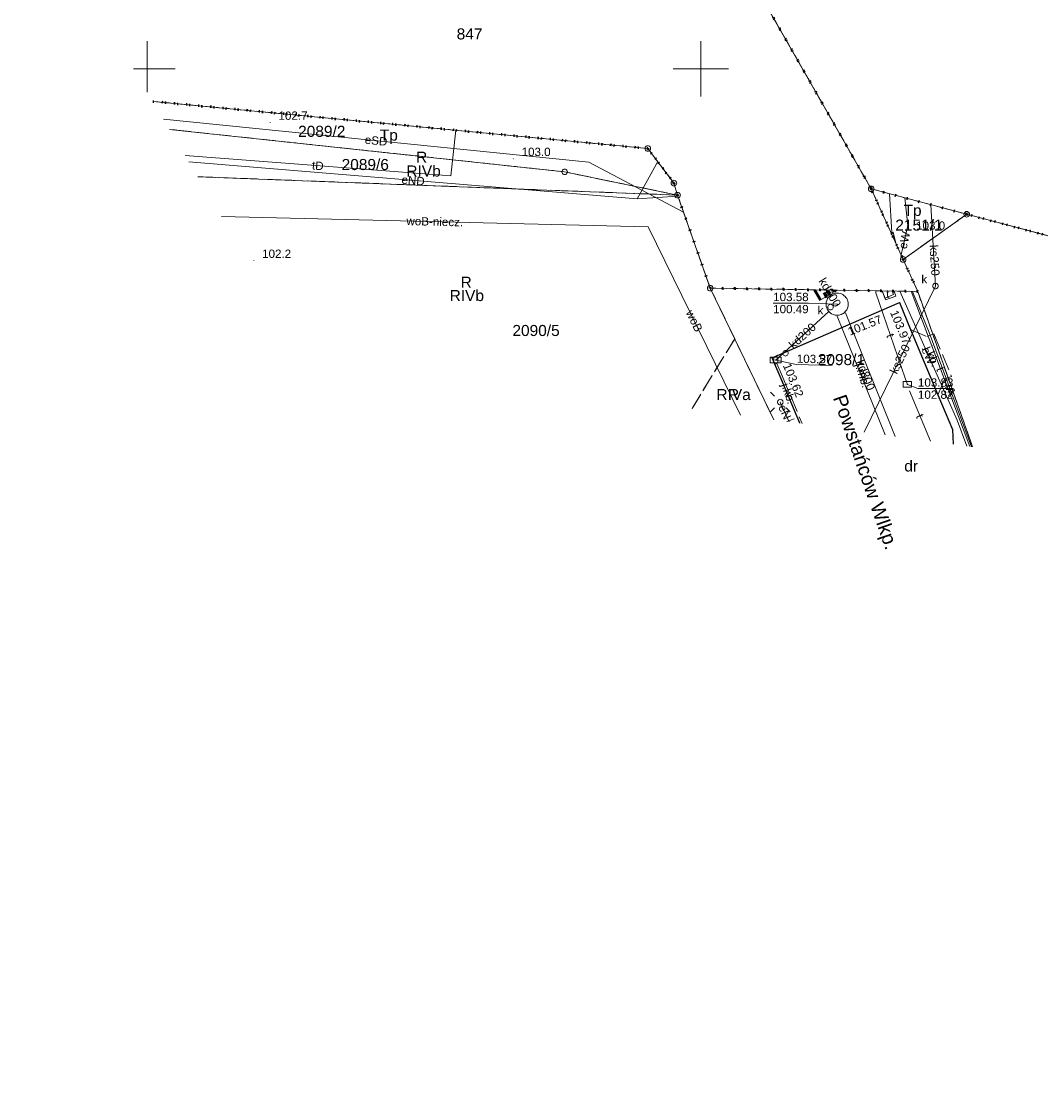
# Model space of a CAD drawing. Extents: x 6447898 to 6448503, y 5806748 to 5807122.
# Tile 1 of 50: x 6447939 to 6448031, y 5806757 to 5806854. Entities that reach past the tile are written whole.
import ezdxf
from ezdxf.enums import TextEntityAlignment as Align

# ---------------------------------------------------------------- set-up
doc = ezdxf.new("R2010")
doc.units = 0
doc.header["$PDSIZE"] = 0.75
for name, pattern in [('KROPK2', [2, 0, -2]), ('PRZER1-1', [2, 1, -1]), ('PRZER3-1', [4, 3, -1])]:
    doc.linetypes.add(name, pattern=pattern)
doc.layers.get('0').update_dxf_attribs({"linetype": 'CONTINUOUS', "lineweight": 13})
for name, color, linetype, lineweight in [('GEPPGD', 7, 'CONTINUOUS', 18), ('GESDZI', 7, 'CONTINUOUS', 18), ('GESDZI_O', 7, 'CONTINUOUS', 18), ('GESJAE', 7, 'KROPK2', 50), ('GESKKL', 3, 'PRZER3-1', 18), ('GESKKL_O', 3, 'PRZER3-1', 18), ('GESUZY', 3, 'PRZER1-1', 18), ('GESUZY_O', 3, 'PRZER1-1', 18), ('GSLKRW', 7, 'CONTINUOUS', 25), ('GSPWPN', 42, 'CONTINUOUS', 13), ('GSPWPN_O', 42, 'CONTINUOUS', 13), ('GSPWPS', 7, 'CONTINUOUS', 13), ('GSPWPS_O', 7, 'CONTINUOUS', 13), ('GSSKOA', 7, 'PRZER3-1', 18), ('GSSKOA_O', 7, 'PRZER3-1', 18), ('GTGTXT_O', 7, 'CONTINUOUS', 18), ('GULEPR', 240, 'CONTINUOUS', 18), ('GULEPR_O', 240, 'CONTINUOUS', 18), ('GULGPR', 2, 'CONTINUOUS', 18), ('GULKPR', 32, 'CONTINUOUS', 18), ('GULKPR_O', 32, 'CONTINUOUS', 18), ('GULLOB', 7, 'CONTINUOUS', 35), ('GULTPR', 30, 'CONTINUOUS', 18), ('GULTPR_O', 30, 'CONTINUOUS', 18), ('GULWPR', 5, 'CONTINUOUS', 18), ('GULWPR_O', 5, 'CONTINUOUS', 18), ('GUPELA', 7, 'CONTINUOUS', 18), ('GUPIKP', 7, 'CONTINUOUS', 18), ('GUPISN', 7, 'PRZER1-1', 18), ('GUPIWZ', 7, 'CONTINUOUS', 18), ('GUPIWZ_O', 7, 'CONTINUOUS', 18), ('GUPKKS', 32, 'CONTINUOUS', 18), ('GUPKSD', 32, 'CONTINUOUS', 18), ('GUPKSD_O', 32, 'CONTINUOUS', 18), ('GUPPRZ', 7, 'CONTINUOUS', 18), ('GUPPRZ_O', 7, 'CONTINUOUS', 18), ('GUSIKP', 7, 'CONTINUOUS', 18), ('GUSIWZ', 7, 'CONTINUOUS', 18), ('GUSIWZ_O', 7, 'CONTINUOUS', 18)]:
    doc.layers.add(name, color=color, linetype=linetype, lineweight=lineweight)
doc.styles.add('GEO-INFO', font='arial.ttf')

# ---------------------------------------------------------------- blocks, each defined once
blk = doc.blocks.new('POINT')
at = {"color": 0}
blk.add_point((0, 0), dxfattribs=at)
blk = doc.blocks.new('KOLO')
blk.add_hatch(color=0).paths.add_polyline_path([(-0.5, 0), (-0.482963, -0.12941), (-0.433013, -0.25), (-0.353553, -0.353553), (-0.25, -0.433013), (-0.12941, -0.482963), (0, -0.5), (0.12941, -0.482963), (0.25, -0.433013), (0.353553, -0.353553), (0.433013, -0.25), (0.482963, -0.12941), (0.5, 0), (0.482963, 0.12941), (0.433013, 0.25), (0.353553, 0.353553), (0.25, 0.433013), (0.12941, 0.482963), (0, 0.5), (-0.12941, 0.482963), (-0.25, 0.433013), (-0.353553, 0.353553), (-0.433013, 0.25), (-0.482963, 0.12941)])
blk = doc.blocks.new('OKRAG_PELNY')
at = {"color": 0}
blk.add_lwpolyline([(0, 0.5), (0.12941, 0.482963), (0.25, 0.433013), (0.353553, 0.353553), (0.433013, 0.25), (0.482963, 0.12941), (0.5, 0), (0.482963, -0.12941), (0.433013, -0.25), (0.353553, -0.353553), (0.25, -0.433013), (0.12941, -0.482963), (0, -0.5), (-0.12941, -0.482963), (-0.25, -0.433013), (-0.353553, -0.353553), (-0.433013, -0.25), (-0.482963, -0.12941), (-0.5, 0), (-0.482963, 0.12941), (-0.433013, 0.25), (-0.353553, 0.353553), (-0.25, 0.433013), (-0.12941, 0.482963)], close=True, dxfattribs=at)
blk = doc.blocks.new('SUEO')
blk.add_hatch(color=0).paths.add_polyline_path([(-0.002174, 0.089974), (0.023762, 0.086807), (0.042561, 0.0793), (0.060131, 0.066965), (0.076266, 0.047786), (0.086234, 0.025762), (0.089972, 0.002226), (0.088646, -0.015553), (0.081114, -0.038994), (0.066834, -0.060276), (0.049699, -0.075033), (0.027576, -0.085671), (0.004027, -0.08991), (-0.019639, -0.087831), (-0.040932, -0.080154), (-0.059082, -0.067892), (-0.073734, -0.051607), (-0.08374, -0.032979), (-0.089221, -0.011817), (-0.089063, 0.012951), (-0.082571, 0.035806), (-0.069528, 0.057148), (-0.048957, 0.075519), (-0.026898, 0.085887)])
at = {"color": 0}
for points in [[(-1.767767, 1.767767), (-1.06066, 1.06066)], [(1.767767, 1.767767), (1.06066, 1.06066)], [(-1.767767, -1.767767), (-1.06066, -1.06066)], [(1.767767, -1.767767), (1.06066, -1.06066)]]:
    blk.add_lwpolyline(points, dxfattribs=at)
blk = doc.blocks.new('SUUS05')
at = {"color": 0}
blk.add_lwpolyline([(0.5, -0.25), (-0.5, -0.25), (-0.5, 0.25), (0.5, 0.25)], close=True, dxfattribs=at)
for points in [[(-0.175, -0.25), (-0.175, 0.25)], [(0.175, -0.25), (0.175, 0.25)]]:
    blk.add_lwpolyline(points, dxfattribs=at)
blk = doc.blocks.new('PROSTOKAT1_5-1_PELNY')
at = {"color": 0}
blk.add_lwpolyline([(0.75, -0.5), (-0.75, -0.5), (-0.75, 0.5), (0.75, 0.5)], close=True, dxfattribs=at)
blk = doc.blocks.new('EPPGS')
at = {"color": 0}
blk.add_lwpolyline([(0, 0.5), (0.154508, 0.475528), (0.293893, 0.404508), (0.404508, 0.293893), (0.475528, 0.154508), (0.5, 0), (0.475528, -0.154508), (0.404508, -0.293893), (0.293893, -0.404508), (0.154508, -0.475528), (0, -0.5), (-0.154508, -0.475528), (-0.293893, -0.404508), (-0.404508, -0.293893), (-0.475528, -0.154508), (-0.5, 0), (-0.475528, 0.154508), (-0.404508, 0.293893), (-0.293893, 0.404508), (-0.154508, 0.475528)], close=True, dxfattribs=at)
blk = doc.blocks.new('EPPGN')
blk.add_hatch(color=0).paths.add_polyline_path([(0, -0.09), (0.027812, -0.085595), (0.052901, -0.072812), (0.072812, -0.052901), (0.085595, -0.027812), (0.09, 0), (0.085595, 0.027812), (0.072812, 0.052901), (0.052901, 0.072812), (0.027812, 0.085595), (0, 0.09), (-0.027812, 0.085595), (-0.052901, 0.072812), (-0.072812, 0.052901), (-0.085595, 0.027812), (-0.09, 0), (-0.085595, -0.027812), (-0.072812, -0.052901), (-0.052901, -0.072812), (-0.027812, -0.085595)])

msp = doc.modelspace()

# ---------------------------------------------------------------- linework, layer by layer
at = {"elevation": 100, "flags": 128}
for points in [[(6447950, 5806847.883), (6447950, 5806852.5)], [(6448000, 5806847.5), (6448000, 5806852.5)], [(6447948.737, 5806850), (6447952.5, 5806850)], [(6447997.5, 5806850), (6448002.5, 5806850)]]:
    msp.add_lwpolyline(points, dxfattribs=at)
at = {"layer": 'GESDZI'}
for p, q in [((6448001.07, 5806864.206, 10.22), (6448015.39, 5806839.152, 10.22)), ((6448015.39, 5806839.152, 10.22), (6448024.02, 5806836.86, 10.22)), ((6448024.02, 5806836.86, 10.22), (6448093.623, 5806818.413, 10.22))]:
    msp.add_line(p, q, dxfattribs=at)
at = {"layer": 'GESDZI', "elevation": 10.22}
for points in [[(6447950.495, 5806847.052), (6447995.21, 5806842.798), (6447997.57, 5806839.678), (6447997.9, 5806838.588), (6448000.85, 5806830.189), (6448019.592, 5806829.892), (6448018.28, 5806832.78), (6448015.39, 5806839.152), (6448001.07, 5806864.206), (6447982.121, 5806861.587), (6447938.629, 5806866.952)], [(6447997.9, 5806838.588), (6447997.57, 5806839.678), (6447995.21, 5806842.798), (6447950.495, 5806847.052)], [(6447952.003, 5806844.524), (6447987.7, 5806840.69), (6447997.9, 5806838.588), (6447954.551, 5806840.251)], [(6447952.003, 5806844.524), (6447987.7, 5806840.69), (6447997.9, 5806838.588)], [(6448006.592, 5806818.312), (6448000.85, 5806830.189), (6447997.9, 5806838.588), (6447954.551, 5806840.251)], [(6448024.552, 5806815.845), (6448019.592, 5806829.892), (6448018.28, 5806832.78), (6448024.02, 5806836.86), (6448093.623, 5806818.413), (6448171.194, 5806804.759)], [(6448024.552, 5806815.845), (6448019.592, 5806829.892), (6448000.85, 5806830.189), (6448006.592, 5806818.312)]]:
    msp.add_lwpolyline(points, dxfattribs=at)
msp.add_lwpolyline([(6448018.28, 5806832.78), (6448015.39, 5806839.152), (6448024.02, 5806836.86)], close=True, dxfattribs=at)
at = {"layer": 'GESJAE', "ltscale": 0.5}
for p, q in [((6448015.39, 5806839.152, 10.22), (6448001.07, 5806864.206, 10.22)), ((6448024.02, 5806836.86, 10.22), (6448015.39, 5806839.152, 10.22)), ((6448093.623, 5806818.413, 10.22), (6448024.02, 5806836.86, 10.22))]:
    msp.add_line(p, q, dxfattribs=at)
at = {"layer": 'GESJAE', "ltscale": 0.5, "elevation": 10.22}
for points in [[(6447998.57, 5806868.616), (6448001.07, 5806864.206), (6448015.39, 5806839.152), (6448018.28, 5806832.78), (6448019.592, 5806829.892), (6448000.85, 5806830.189), (6447997.9, 5806838.588), (6447997.57, 5806839.678), (6447995.21, 5806842.798), (6447950.495, 5806847.052)], [(6447950.495, 5806847.052), (6447995.21, 5806842.798), (6447997.57, 5806839.678), (6447997.9, 5806838.588), (6448000.85, 5806830.189), (6448019.592, 5806829.892), (6448018.28, 5806832.78), (6448015.39, 5806839.152), (6448024.02, 5806836.86), (6448093.623, 5806818.413), (6448171.194, 5806804.759), (6448240.26, 5806795.636), (6448284.835, 5806789.736), (6448310.708, 5806786.311), (6448336.625, 5806782.901), (6448349.664, 5806781.151), (6448430.887, 5806764.522), (6448457.328, 5806757.373)]]:
    msp.add_lwpolyline(points, dxfattribs=at)
at = {"layer": 'GESKKL', "ltscale": 0.5, "elevation": 10.06}
for points in [[(6447954.551, 5806840.251), (6447997.9, 5806838.588), (6447987.7, 5806840.69), (6447952.003, 5806844.524)], [(6447999.214, 5806819.325), (6448003.06, 5806825.618), (6448000.85, 5806830.189), (6447997.9, 5806838.588), (6447954.551, 5806840.251)], [(6448024.552, 5806815.845), (6448019.592, 5806829.892), (6448018.28, 5806832.78), (6448024.02, 5806836.86)], [(6448024.02, 5806836.86), (6448093.623, 5806818.413), (6448171.194, 5806804.759), (6448170.734, 5806787.997)], [(6448006.592, 5806818.312), (6448003.06, 5806825.618), (6447999.214, 5806819.325)]]:
    msp.add_lwpolyline(points, dxfattribs=at)
at = {"layer": 'GESUZY', "ltscale": 0.5}
for p, q in [((6448001.07, 5806864.206, 10.08), (6448015.39, 5806839.152, 10.08)), ((6448015.39, 5806839.152, 10.08), (6448024.02, 5806836.86, 10.08)), ((6448024.02, 5806836.86, 10.08), (6448093.623, 5806818.413, 10.08))]:
    msp.add_line(p, q, dxfattribs=at)
at = {"layer": 'GESUZY', "ltscale": 0.5, "elevation": 10.08}
for points in [[(6447950.495, 5806847.052), (6447995.21, 5806842.798), (6447997.57, 5806839.678), (6447997.9, 5806838.588), (6448000.85, 5806830.189), (6448019.592, 5806829.892), (6448018.28, 5806832.78), (6448015.39, 5806839.152), (6448001.07, 5806864.206), (6447982.121, 5806861.587), (6447938.629, 5806866.952)], [(6447997.57, 5806839.678), (6447995.21, 5806842.798), (6447950.495, 5806847.052)], [(6447954.551, 5806840.251), (6447997.9, 5806838.588), (6447987.7, 5806840.69), (6447952.003, 5806844.524)], [(6447952.003, 5806844.524), (6447987.7, 5806840.69), (6447997.9, 5806838.588), (6447997.57, 5806839.678)], [(6447999.214, 5806819.325), (6448003.06, 5806825.618), (6448000.85, 5806830.189), (6447997.9, 5806838.588), (6447954.551, 5806840.251)], [(6448024.552, 5806815.845), (6448019.592, 5806829.892), (6448018.28, 5806832.78), (6448024.02, 5806836.86)], [(6448024.02, 5806836.86), (6448093.623, 5806818.413), (6448171.194, 5806804.759), (6448170.734, 5806787.997)], [(6448006.592, 5806818.312), (6448003.06, 5806825.618), (6448000.85, 5806830.189), (6448019.592, 5806829.892), (6448024.552, 5806815.845)], [(6448006.592, 5806818.312), (6448003.06, 5806825.618), (6447999.214, 5806819.325)]]:
    msp.add_lwpolyline(points, dxfattribs=at)
msp.add_lwpolyline([(6448015.39, 5806839.152), (6448024.02, 5806836.86), (6448018.28, 5806832.78)], close=True, dxfattribs=at)
at = {"layer": 'GSLKRW', "elevation": 10.18}
for points in [[(6448007.18, 5806822.22), (6448006.69, 5806823.32), (6448006.44, 5806823.91), (6448017.96, 5806828.88), (6448018.95, 5806826.44), (6448021.42, 5806820.56), (6448022.75, 5806817.42), (6448022.789, 5806816.087)], [(6448008.933, 5806817.99), (6448007.18, 5806822.22)]]:
    msp.add_lwpolyline(points, dxfattribs=at)
at = {"layer": 'GSSKOA', "ltscale": 0.5, "elevation": 10.18}
for points in [[(6448021.42, 5806820.56), (6448018.95, 5806826.44), (6448017.96, 5806828.88), (6448006.44, 5806823.91), (6448006.69, 5806823.32), (6448006.86, 5806823.39), (6448007.36, 5806822.27), (6448009.152, 5806817.96)], [(6448008.933, 5806817.99), (6448007.18, 5806822.22), (6448006.69, 5806823.32), (6448006.86, 5806823.39), (6448007.36, 5806822.27)], [(6448007.36, 5806822.27), (6448009.152, 5806817.96)], [(6448022.789, 5806816.087), (6448022.75, 5806817.42), (6448021.42, 5806820.56)]]:
    msp.add_lwpolyline(points, dxfattribs=at)
msp.add_lwpolyline([(6448018.95, 5806826.44), (6448020.42, 5806825.81), (6448021.06, 5806826.06), (6448022.65, 5806822.21), (6448022.04, 5806821.99), (6448021.42, 5806820.56)], close=True, dxfattribs=at)
at = {"layer": 'GULEPR', "elevation": 10.14}
for points in [[(6447951.446, 5806845.458), (6447989.884, 5806841.554), (6447998.437, 5806837.059)], [(6447953.758, 5806841.581), (6447994.264, 5806838.239), (6447997.939, 5806838.479)], [(6447994.264, 5806838.239), (6447996.108, 5806841.611)], [(6448018.427, 5806838.346), (6448018.698, 5806835.835), (6448018.091, 5806833.197)], [(6448017.976, 5806829.918), (6448023.173, 5806818.272), (6448024.024, 5806815.918)], [(6448007.18, 5806819.9), (6448007.993, 5806818.119)]]:
    msp.add_lwpolyline(points, dxfattribs=at)
at = {"layer": 'GULGPR', "elevation": 10.14}
msp.add_lwpolyline([(6448007.784, 5806818.148), (6448008.422, 5806818.387)], dxfattribs=at)
at = {"layer": 'GULKPR', "elevation": 10.14}
for points in [[(6448020.768, 5806837.724), (6448021.199, 5806830.379)], [(6448011.3, 5806830.02), (6448011.58, 5806829.55), (6448010.88, 5806829.15), (6448010.371, 5806830.038)], [(6448011.458, 5806829.383), (6448011.198, 5806829.813)], [(6448012.142, 5806829.797), (6448012.012, 5806830.012)], [(6448021.199, 5806830.379), (6448014.764, 5806817.189)], [(6448011.58, 5806828.07), (6448006.77, 5806823.7)], [(6448016.644, 5806816.931), (6448012.319, 5806827.66)], [(6448017.557, 5806816.806), (6448013.061, 5806827.96)]]:
    msp.add_lwpolyline(points, dxfattribs=at)
at = {"layer": 'GULLOB', "elevation": 10.12}
for points in [[(6448010.24, 5806830.04), (6448010.79, 5806829.09)], [(6448011.361, 5806829.325), (6448011.101, 5806829.755)], [(6448011.67, 5806829.61), (6448011.43, 5806830.02)], [(6448012.239, 5806829.855), (6448012.145, 5806830.01)]]:
    msp.add_lwpolyline(points, dxfattribs=at)
at = {"layer": 'GULTPR', "elevation": 10.14}
for points in [[(6447953.406, 5806842.172), (6447977.405, 5806840.315), (6447977.883, 5806844.446)], [(6448017.049, 5806838.711), (6448017.268, 5806835.227)], [(6448018.658, 5806821.497), (6448018.455, 5806822.063), (6448015.823, 5806829.764), (6448015.797, 5806829.952)], [(6448019, 5806829.902), (6448024.295, 5806815.881)], [(6448019.128, 5806829.9), (6448020.642, 5806826.184), (6448024.466, 5806815.857)], [(6448020.759, 5806816.366), (6448018.861, 5806820.93)]]:
    msp.add_lwpolyline(points, dxfattribs=at)
at = {"layer": 'GULWPR', "elevation": 10.14}
for points in [[(6447995.244, 5806835.739), (6447956.695, 5806836.656)], [(6448003.579, 5806818.726), (6447995.244, 5806835.739)]]:
    msp.add_lwpolyline(points, dxfattribs=at)
at = {"layer": 'GUPPRZ_O', "elevation": 10.8, "flags": 128}
for points in [[(6448006.537, 5806828.845), (6448009.74, 5806828.845), (6448012.32, 5806828.74)], [(6448006.537, 5806828.845), (6448009.74, 5806828.845)], [(6448011.862, 5806823.218), (6448008.659, 5806823.285), (6448006.77, 5806823.7)], [(6448022.815, 5806821.118), (6448019.612, 5806821.118), (6448018.658, 5806821.497)], [(6448019.612, 5806821.118), (6448022.815, 5806821.118)]]:
    msp.add_lwpolyline(points, dxfattribs=at)
at = {"layer": 'GUSIKP', "elevation": 10.14}
for points in [[(6448017.18, 5806835.206), (6448017.37, 5806835.25), (6448017.611, 5806834.255)], [(6448016.38, 5806829.943), (6448016.69, 5806829.13), (6448017.63, 5806829.46), (6448017.47, 5806829.926)]]:
    msp.add_lwpolyline(points, dxfattribs=at)
msp.add_lwpolyline([(6448013.32, 5806828.74, 0.576028), (6448011.82, 5806829.61, 1.736028)], format="xyb", close=True, dxfattribs=at)
at = {"layer": 'GUSIWZ', "elevation": 10.16}
msp.add_lwpolyline([(6448016.387, 5806829.943), (6448016.64, 5806829.29), (6448017.41, 5806829.6), (6448017.287, 5806829.929)], dxfattribs=at)

# ---------------------------------------------------------------- block references
at = {"layer": 'GEPPGD', "xscale": 0.5, "yscale": 0.5}
for name, p in [('EPPGS', (6447995.21, 5806842.798, 10.24)), ('EPPGS', (6447987.7, 5806840.69, 10.24)), ('EPPGS', (6447997.57, 5806839.678, 10.24)), ('EPPGS', (6448015.39, 5806839.152, 10.24)), ('EPPGS', (6447997.9, 5806838.588, 10.24)), ('EPPGS', (6448024.02, 5806836.86, 10.24)), ('EPPGS', (6448018.28, 5806832.78, 10.24)), ('EPPGS', (6448000.85, 5806830.189, 10.24)), ('EPPGN', (6448019.592, 5806829.892, 10.24))]:
    msp.add_blockref(name, p, dxfattribs=at)
at = {"layer": 'GSPWPN', "xscale": 0.09, "yscale": 0.09}
for p in [(6447961.1, 5806845.14, 10.08), (6447983.06, 5806841.87, 10.08), (6447959.62, 5806832.67, 10.08)]:
    msp.add_blockref('KOLO', p, dxfattribs=at)
at = {"layer": 'GSPWPS', "xscale": 0.09, "yscale": 0.09}
for p in [(6448017.96, 5806828.88, 10.08), (6448006.86, 5806823.39, 10.08)]:
    msp.add_blockref('KOLO', p, dxfattribs=at)
at = {"layer": 'GUPELA', "xscale": 0.5, "yscale": 0.5}
for name, p in [('SUEO', (6448007.18, 5806819.9, 10.15)), ('OKRAG_PELNY', (6448007.18, 5806819.9, 10.16))]:
    msp.add_blockref(name, p, dxfattribs=at)
at = {"layer": 'GUPIKP', "xscale": 0.5, "yscale": 0.5}
msp.add_blockref('PROSTOKAT1_5-1_PELNY', (6448018.658, 5806821.497, 10.16), dxfattribs=at)
at = {"layer": 'GUPISN', "xscale": 0.5, "yscale": 0.5}
msp.add_blockref('OKRAG_PELNY', (6448007.65, 5806824.31, 10.16), dxfattribs=at)
at = {"layer": 'GUPIWZ', "xscale": 0.5, "yscale": 0.5}
msp.add_blockref('OKRAG_PELNY', (6448011.72, 5806828.48, 10.18), dxfattribs=at)
at = {"layer": 'GUPKKS'}
msp.add_blockref('SUUS05', (6448006.77, 5806823.7, 10.16), dxfattribs=at)
at = {"layer": 'GUPKSD', "xscale": 0.5, "yscale": 0.5}
msp.add_blockref('OKRAG_PELNY', (6448021.199, 5806830.379, 10.16), dxfattribs=at)
at = {"layer": 'GUPPRZ'}
for p in [(6448018.7, 5806835.84, 10.16), (6448012.32, 5806828.74, 10.16), (6448012.69, 5806827.81, 10.16), (6448006.77, 5806823.7, 10.16), (6448018.658, 5806821.497, 10.16)]:
    msp.add_blockref('POINT', p, dxfattribs=at)

# ---------------------------------------------------------------- texts
at = {"layer": 'GESDZI_O', "style": 'GEO-INFO'}
for s, p in [('847', (6447979.11, 5806853.144, 10.8)), ('2089/6', (6447969.687, 5806841.352, 10.8)), ('2090/5', (6447985.115, 5806826.365, 10.8)), ('2098/1', (6448012.701, 5806823.737, 10.8))]:
    msp.add_text(s, height=1, dxfattribs=at).set_placement(p, align=Align.MIDDLE_CENTER)
for s, p in [('2089/2', (6447965.759, 5806844.368, 10.8)), ('2151/1', (6448019.705, 5806835.899, 10.8))]:
    msp.add_text(s, height=1, dxfattribs=at).set_placement(p, align=Align.MIDDLE)
at = {"layer": 'GESKKL_O', "style": 'GEO-INFO'}
for s, p in [('RIVb', (6447974.952, 5806840.764, 10.8)), ('RIVb', (6447978.862, 5806829.522, 10.8)), ('RIVa', (6448002.96, 5806820.583, 10.8))]:
    msp.add_text(s, height=1, dxfattribs=at).set_placement(p, align=Align.MIDDLE_CENTER)
at = {"layer": 'GESUZY_O', "style": 'GEO-INFO'}
for p in [(6447971.816, 5806843.858, 10.8), (6448019.128, 5806837.061, 10.8)]:
    msp.add_text('Tp', height=1, dxfattribs=at).set_placement(p, align=Align.MIDDLE)
for s, p in [('R', (6447974.785, 5806842.011, 10.8)), ('R', (6447978.805, 5806830.724, 10.8)), ('R', (6448002.96, 5806820.583, 10.8)), ('dr', (6448019.003, 5806814.13, 10.8))]:
    msp.add_text(s, height=1, dxfattribs=at).set_placement(p, align=Align.MIDDLE_CENTER)
at = {"layer": 'GSPWPN_O', "style": 'GEO-INFO'}
for s, p in [('102.7', (6447961.85, 5806845.39, 10.8)), ('103.0', (6447983.81, 5806842.12, 10.8)), ('102.2', (6447960.37, 5806832.92, 10.8))]:
    msp.add_text(s, height=0.75, dxfattribs=at).set_placement(p)
at = {"layer": 'GSPWPS_O', "style": 'GEO-INFO'}
for s, p in [('103.97', (6448017.082, 5806828.001, 10.8)), ('103.62', (6448007.4, 5806823.218, 10.8))]:
    msp.add_text(s, height=0.75, rotation=292.46416, dxfattribs=at).set_placement(p)
at = {"layer": 'GSSKOA_O', "style": 'GEO-INFO'}
msp.add_text('j.kb.', height=0.75, rotation=292.60786, dxfattribs=at).set_placement((6448020.8, 5806824, 10.8), align=Align.MIDDLE)
for s, rotation, p in [('j.mb.', 288.02309, (6448014.614, 5806822.323, 10.8)), ('j.kb.', 288.81959, (6448007.921, 5806820.676, 10.8))]:
    msp.add_text(s, height=0.75, rotation=rotation, dxfattribs=at).set_placement(p, align=Align.MIDDLE_CENTER)
at = {"layer": 'GTGTXT_O', "style": 'GEO-INFO'}
msp.add_text('Powstańców Wlkp.', height=1.25, rotation=289.08126, dxfattribs=at).set_placement((6448011.924, 5806820.301, 10.8))
at = {"layer": 'GULEPR_O', "style": 'GEO-INFO'}
for s, rotation, p in [('eSD', 354.20081, (6447970.665, 5806843.506, 10.8)), ('eND', 355.28337, (6447974.011, 5806839.91, 10.8)), ('eW', 294.046, (6448020.575, 5806824.095, 10.8)), ('eN', 294.55256, (6448007.587, 5806819.01, 10.8))]:
    msp.add_text(s, height=0.75, rotation=rotation, dxfattribs=at).set_placement(p, align=Align.MIDDLE_CENTER)
msp.add_text('eW', height=0.75, rotation=77.03612, dxfattribs=at).set_placement((6448018.394, 5806834.516, 10.8), align=Align.MIDDLE)
at = {"layer": 'GULKPR_O', "style": 'GEO-INFO'}
msp.add_text('ks250', height=0.75, rotation=273.35484, dxfattribs=at).set_placement((6448021.141, 5806832.706, 10.8), align=Align.MIDDLE)
for s, rotation, p in [('kd800', 301.1593, (6448011.67, 5806829.805, 10.8)), ('kd200', 42.2559, (6448009.175, 5806825.885, 10.8)), ('ks250', 63.99375, (6448017.982, 5806823.784, 10.8)), ('kd800', 291.95375, (6448014.895, 5806822.339, 10.8))]:
    msp.add_text(s, height=0.75, rotation=rotation, dxfattribs=at).set_placement(p, align=Align.MIDDLE_CENTER)
at = {"layer": 'GULTPR_O', "style": 'GEO-INFO'}
for s, rotation, p in [('tD', 355.57585, (6447965.405, 5806841.243, 10.8)), ('t', 288.86861, (6448017.139, 5806825.914, 10.8)), ('t', 290.6883, (6448021.648, 5806822.891, 10.8)), ('tA', 290.31835, (6448022.554, 5806821.02, 10.8)), ('t', 292.58067, (6448019.81, 5806818.648, 10.8))]:
    msp.add_text(s, height=0.75, rotation=rotation, dxfattribs=at).set_placement(p, align=Align.MIDDLE_CENTER)
at = {"layer": 'GULWPR_O', "style": 'GEO-INFO'}
for s, rotation, p in [('woB-niecz.', 358.63713, (6447975.969, 5806836.197, 10.8)), ('woB', 296.10144, (6447999.412, 5806827.232, 10.8))]:
    msp.add_text(s, height=0.75, rotation=rotation, dxfattribs=at).set_placement(p, align=Align.MIDDLE_CENTER)
at = {"layer": 'GUPIWZ_O', "style": 'GEO-INFO'}
msp.add_text('k', height=0.75, dxfattribs=at).set_placement((6448011.078, 5806827.81, 10.8), align=Align.RIGHT)
at = {"layer": 'GUPKSD_O', "style": 'GEO-INFO'}
msp.add_text('k', height=0.75, dxfattribs=at).set_placement((6448020.449, 5806830.629, 10.8), align=Align.RIGHT)
at = {"layer": 'GUPPRZ_O', "style": 'GEO-INFO'}
msp.add_text('103.0', height=0.75, dxfattribs=at).set_placement((6448019.45, 5806835.84, 10.8), align=Align.MIDDLE_LEFT)
for s, p in [('103.58', (6448006.537, 5806829.017)), ('100.49', (6448006.537, 5806827.922)), ('103.83', (6448019.612, 5806821.29)), ('102.82', (6448019.612, 5806820.195))]:
    msp.add_text(s, height=0.75, dxfattribs=at).set_placement(p)
for s, rotation, p in [('101.57', 21.94072, (6448013.329, 5806826.235, 10.8)), ('103.57', 358.79142, (6448008.671, 5806823.828))]:
    msp.add_text(s, height=0.75, rotation=rotation, dxfattribs=at).set_placement(p, align=Align.MIDDLE_LEFT)
at = {"layer": 'GUSIWZ_O', "style": 'GEO-INFO'}
msp.add_text('t', height=0.75, dxfattribs=at).set_placement((6448016.898, 5806829.665, 10.8), align=Align.MIDDLE)

doc.saveas('drawing.dxf')
